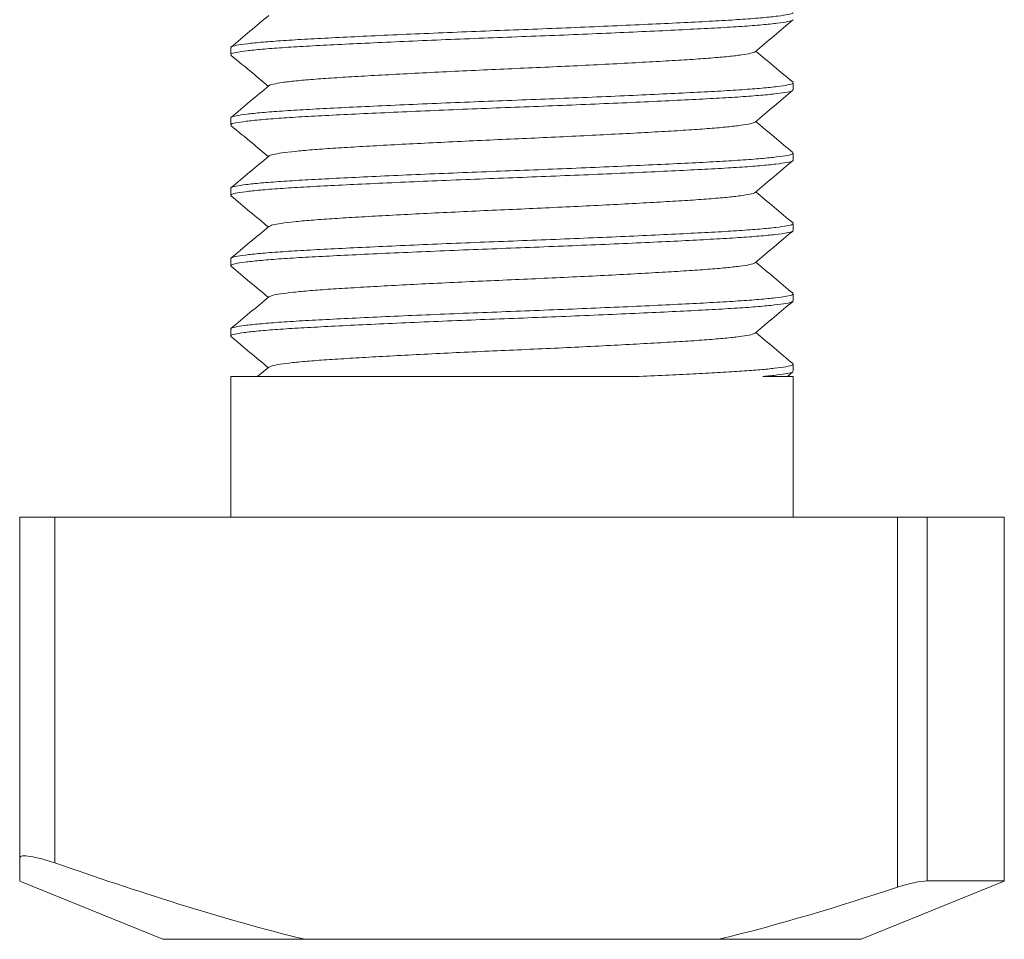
# Model space of a CAD drawing. Header units: millimetres. Extents: x 0 to 210, y 0 to 297.
# Tile 2 of 8: x 61 to 89, y 114 to 140. Entities that reach past the tile are written whole.
import ezdxf

# ---------------------------------------------------------------- set-up
doc = ezdxf.new("R2010")
doc.units = ezdxf.units.MM

msp = doc.modelspace()

# ---------------------------------------------------------------- linework, layer by layer
at = {"color": 7, "linetype": 'Continuous', "lineweight": 15}
for p, q in [((67.128, 139.352), (67.128, 139.152)), ((83.128, 138.152), (83.128, 138.352)), ((67.128, 137.352), (67.128, 137.152)), ((83.128, 136.152), (83.128, 136.352)), ((67.128, 135.352), (67.128, 135.151)), ((83.128, 134.151), (83.128, 134.352)), ((67.128, 133.351), (67.128, 133.151)), ((83.128, 132.151), (83.128, 132.351)), ((67.128, 131.351), (67.128, 131.151)), ((68.217, 130.268), (67.904, 130.007)), ((83.128, 130.151), (83.128, 130.351)), ((67.128, 130.002), (67.128, 126.002)), ((67.128, 130.002), (78.746, 130.002)), ((82.263, 130.002), (83.128, 130.002)), ((82.951, 129.996), (83.119, 130.137)), ((83.128, 126.002), (83.128, 130.002)), ((61.128, 116.329), (61.128, 126.002)), ((61.128, 126.002), (62.128, 126.002)), ((62.128, 126.002), (62.128, 116.171)), ((62.128, 126.002), (75.128, 126.002)), ((75.128, 126.002), (86.088, 126.002)), ((86.088, 115.481), (86.088, 126.002)), ((86.088, 126.002), (86.931, 126.002)), ((86.931, 126.002), (86.931, 115.659)), ((89.128, 126.002), (86.931, 126.002)), ((89.128, 126.002), (89.128, 115.659)), ((61.128, 115.657), (65.196, 114.002)), ((85.06, 114.002), (89.128, 115.657)), ((89.128, 115.659), (86.931, 115.659)), ((65.196, 114.002), (69.242, 114.002)), ((69.242, 114.002), (81.014, 114.002)), ((81.014, 114.002), (85.06, 114.002))]:
    msp.add_line(p, q, dxfattribs=at)
for points, knots in [([(83.11, 140.352), (83.115, 140.346), (83.128, 140.326), (82.996, 140.291), (82.715, 140.246), (82.281, 140.201), (81.716, 140.157), (81.034, 140.114), (80.246, 140.073), (79.358, 140.03), (78.382, 139.985), (77.342, 139.94), (76.269, 139.895), (75.184, 139.854), (74.098, 139.812), (73.023, 139.768), (71.978, 139.723), (70.994, 139.678), (70.097, 139.634), (69.299, 139.593), (68.605, 139.551), (68.027, 139.507), (67.579, 139.461), (67.282, 139.417), (67.135, 139.38), (67.143, 139.359), (67.146, 139.352)], [0, 0, 0, 0, 0.018589, 0.061889, 0.105783, 0.14986, 0.1937, 0.236896, 0.279613, 0.323103, 0.367084, 0.411141, 0.454853, 0.497822, 0.540696, 0.58435, 0.62839, 0.672398, 0.715957, 0.758722, 0.80183, 0.845622, 0.889695, 0.933627, 0.977006, 1, 1, 1, 1]), ([(68.216, 140.268), (68.036, 140.118), (67.677, 139.817), (67.317, 139.516), (67.137, 139.366)], [0, 0, 0, 0, 0.499974, 1, 1, 1, 1]), ([(83.111, 140.137), (83.111, 140.135), (83.115, 140.12), (82.981, 140.089), (82.698, 140.044), (82.255, 139.999), (81.684, 139.954), (80.996, 139.912), (80.202, 139.871), (79.31, 139.827), (78.33, 139.782), (77.288, 139.737), (76.213, 139.693), (75.128, 139.652), (74.043, 139.61), (72.969, 139.566), (71.926, 139.521), (70.946, 139.476), (70.054, 139.432), (69.261, 139.391), (68.573, 139.349), (68.001, 139.304), (67.56, 139.259), (67.271, 139.214), (67.131, 139.179), (67.143, 139.158), (67.146, 139.152)], [0, 0, 0, 0, 0.006139, 0.050128, 0.094698, 0.139433, 0.183905, 0.227703, 0.271082, 0.315258, 0.359911, 0.404619, 0.448957, 0.492519, 0.536081, 0.580419, 0.625127, 0.66978, 0.713956, 0.757335, 0.801132, 0.845605, 0.89034, 0.93491, 0.978899, 1, 1, 1, 1]), ([(82.04, 139.235), (82.22, 139.386), (82.58, 139.686), (82.94, 139.987), (83.12, 140.137)], [0, 0, 0, 0, 0.499973, 1, 1, 1, 1]), ([(82.035, 139.235), (82.035, 139.234), (82.037, 139.219), (81.922, 139.189), (81.678, 139.144), (81.294, 139.099), (80.8, 139.054), (80.205, 139.012), (79.518, 138.971), (78.747, 138.927), (77.899, 138.882), (76.997, 138.837), (76.067, 138.793), (75.128, 138.752), (74.189, 138.71), (73.26, 138.666), (72.358, 138.621), (71.51, 138.576), (70.738, 138.532), (70.052, 138.491), (69.456, 138.449), (68.962, 138.404), (68.579, 138.359), (68.334, 138.315), (68.219, 138.284), (68.221, 138.269), (68.221, 138.268)], [0, 0, 0, 0, 0.003864, 0.048727, 0.094185, 0.13981, 0.185167, 0.229836, 0.274076, 0.319131, 0.364672, 0.41027, 0.45549, 0.499918, 0.544346, 0.589566, 0.635164, 0.680706, 0.72576, 0.770001, 0.814669, 0.860026, 0.905651, 0.951109, 0.995972, 1, 1, 1, 1]), ([(83.12, 138.365), (82.94, 138.516), (82.586, 138.811), (82.233, 139.107), (82.059, 139.252)], [0, 0, 0, 0, 0.509129, 1, 1, 1, 1]), ([(67.137, 139.137), (67.339, 138.968), (67.693, 138.673), (68.046, 138.378), (68.197, 138.252)], [0, 0, 0, 0, 0.5729729, 1, 1, 1, 1]), ([(83.11, 138.352), (83.114, 138.345), (83.125, 138.324), (82.985, 138.289), (82.697, 138.244), (82.255, 138.199), (81.683, 138.154), (80.996, 138.112), (80.202, 138.071), (79.31, 138.027), (78.33, 137.982), (77.288, 137.937), (76.213, 137.893), (75.128, 137.852), (74.043, 137.81), (72.969, 137.766), (71.926, 137.721), (70.946, 137.676), (70.054, 137.632), (69.261, 137.591), (68.573, 137.549), (68.001, 137.504), (67.56, 137.459), (67.271, 137.414), (67.131, 137.379), (67.143, 137.358), (67.146, 137.352)], [0, 0, 0, 0, 0.02079, 0.06413, 0.108044, 0.152119, 0.195936, 0.239088, 0.281827, 0.325352, 0.369347, 0.413396, 0.45708, 0.5, 0.54292, 0.586604, 0.630653, 0.674648, 0.718173, 0.760912, 0.804064, 0.847881, 0.891956, 0.93587, 0.97921, 1, 1, 1, 1]), ([(68.216, 138.268), (68.036, 138.117), (67.676, 137.817), (67.317, 137.516), (67.137, 137.366)], [0, 0, 0, 0, 0.499974, 1, 1, 1, 1]), ([(83.108, 138.137), (83.109, 138.135), (83.11, 138.118), (82.97, 138.086), (82.678, 138.042), (82.229, 137.996), (81.651, 137.952), (80.957, 137.91), (80.159, 137.869), (79.262, 137.825), (78.278, 137.78), (77.233, 137.735), (76.158, 137.691), (75.072, 137.65), (73.988, 137.608), (72.914, 137.564), (71.874, 137.518), (70.898, 137.474), (70.011, 137.43), (69.223, 137.389), (68.541, 137.347), (67.975, 137.302), (67.541, 137.257), (67.261, 137.212), (67.128, 137.177), (67.142, 137.157), (67.146, 137.152)], [0, 0, 0, 0, 0.008074, 0.052115, 0.096718, 0.141464, 0.185925, 0.229691, 0.273109, 0.317333, 0.362013, 0.406726, 0.451047, 0.494576, 0.5382, 0.582581, 0.62731, 0.671962, 0.716117, 0.759486, 0.803342, 0.847851, 0.892602, 0.937166, 0.981127, 1, 1, 1, 1]), ([(82.04, 137.235), (82.219, 137.385), (82.579, 137.686), (82.939, 137.987), (83.119, 138.137)], [0, 0, 0, 0, 0.499974, 1, 1, 1, 1]), ([(82.032, 137.235), (82.032, 137.233), (82.033, 137.217), (81.912, 137.186), (81.661, 137.142), (81.271, 137.096), (80.772, 137.052), (80.172, 137.01), (79.481, 136.969), (78.705, 136.925), (77.853, 136.88), (76.949, 136.835), (76.019, 136.791), (75.08, 136.75), (74.141, 136.708), (73.212, 136.664), (72.313, 136.618), (71.468, 136.574), (70.7, 136.53), (70.019, 136.489), (69.428, 136.447), (68.94, 136.402), (68.562, 136.357), (68.326, 136.312), (68.215, 136.283), (68.218, 136.269), (68.219, 136.268)], [0, 0, 0, 0, 0.005866, 0.050799, 0.096306, 0.141959, 0.187321, 0.231973, 0.276271, 0.321391, 0.366976, 0.412596, 0.457815, 0.502225, 0.546733, 0.592013, 0.637649, 0.683207, 0.728255, 0.772503, 0.817247, 0.862658, 0.908316, 0.953784, 0.998635, 1, 1, 1, 1]), ([(83.119, 136.366), (82.939, 136.516), (82.586, 136.811), (82.233, 137.107), (82.059, 137.252)], [0, 0, 0, 0, 0.509377, 1, 1, 1, 1]), ([(67.137, 137.137), (67.339, 136.968), (67.693, 136.673), (68.046, 136.378), (68.197, 136.252)], [0, 0, 0, 0, 0.572842, 1, 1, 1, 1]), ([(83.106, 136.138), (83.106, 136.134), (83.106, 136.117), (82.959, 136.084), (82.659, 136.039), (82.202, 135.994), (81.618, 135.95), (80.919, 135.908), (80.115, 135.867), (79.214, 135.823), (78.226, 135.778), (77.179, 135.733), (76.102, 135.689), (75.017, 135.647), (73.932, 135.605), (72.86, 135.561), (71.822, 135.516), (70.85, 135.471), (69.968, 135.428), (69.185, 135.387), (68.509, 135.344), (67.95, 135.3), (67.522, 135.255), (67.251, 135.21), (67.125, 135.176), (67.141, 135.157), (67.145, 135.151)], [0, 0, 0, 0, 0.010891, 0.054946, 0.09954, 0.144255, 0.188665, 0.232359, 0.275784, 0.320015, 0.364681, 0.409358, 0.453622, 0.497084, 0.540731, 0.585113, 0.629823, 0.674434, 0.718526, 0.761854, 0.805727, 0.850233, 0.894958, 0.939475, 0.983369, 1, 1, 1, 1]), ([(68.217, 136.268), (68.037, 136.118), (67.677, 135.817), (67.317, 135.516), (67.137, 135.366)], [0, 0, 0, 0, 0.499975, 1, 1, 1, 1]), ([(83.11, 136.352), (83.113, 136.344), (83.122, 136.323), (82.974, 136.286), (82.677, 136.242), (82.229, 136.196), (81.651, 136.152), (80.957, 136.11), (80.159, 136.069), (79.262, 136.025), (78.278, 135.98), (77.233, 135.935), (76.158, 135.891), (75.072, 135.85), (73.988, 135.808), (72.914, 135.764), (71.874, 135.718), (70.898, 135.674), (70.011, 135.63), (69.223, 135.589), (68.541, 135.547), (67.975, 135.502), (67.541, 135.457), (67.261, 135.412), (67.128, 135.377), (67.142, 135.357), (67.146, 135.352)], [0, 0, 0, 0, 0.022994, 0.066373, 0.110305, 0.154378, 0.19817, 0.241278, 0.284043, 0.327602, 0.37161, 0.41565, 0.459304, 0.502178, 0.545147, 0.588859, 0.632916, 0.676897, 0.720387, 0.763104, 0.8063, 0.85014, 0.894217, 0.938111, 0.981411, 1, 1, 1, 1]), ([(82.04, 135.236), (82.22, 135.386), (82.58, 135.687), (82.94, 135.987), (83.12, 136.138)], [0, 0, 0, 0, 0.499975, 1, 1, 1, 1]), ([(83.12, 134.366), (82.94, 134.516), (82.586, 134.811), (82.233, 135.107), (82.059, 135.252)], [0, 0, 0, 0, 0.509251, 1, 1, 1, 1]), ([(67.137, 135.138), (67.317, 134.987), (67.67, 134.692), (68.023, 134.397), (68.197, 134.252)], [0, 0, 0, 0, 0.509179, 1, 1, 1, 1]), ([(82.03, 135.235), (82.03, 135.233), (82.029, 135.216), (81.903, 135.184), (81.644, 135.139), (81.249, 135.094), (80.743, 135.05), (80.138, 135.008), (79.443, 134.967), (78.663, 134.923), (77.808, 134.878), (76.902, 134.833), (75.971, 134.789), (75.032, 134.747), (74.093, 134.705), (73.165, 134.661), (72.268, 134.616), (71.427, 134.571), (70.663, 134.528), (69.986, 134.487), (69.401, 134.444), (68.917, 134.4), (68.551, 134.355), (68.302, 134.31), (68.245, 134.282), (68.217, 134.268)], [0, 0, 0, 0, 0.008773, 0.053706, 0.099191, 0.144798, 0.190094, 0.23466, 0.27895, 0.324064, 0.369621, 0.41519, 0.460337, 0.504665, 0.549183, 0.594451, 0.640053, 0.685555, 0.730526, 0.774718, 0.819465, 0.86486, 0.910478, 0.955884, 1, 1, 1, 1]), ([(83.105, 134.137), (83.104, 134.133), (83.101, 134.115), (82.947, 134.082), (82.639, 134.037), (82.175, 133.992), (81.585, 133.948), (80.88, 133.906), (80.072, 133.864), (79.165, 133.82), (78.173, 133.775), (77.124, 133.73), (76.047, 133.687), (74.961, 133.645), (73.877, 133.603), (72.805, 133.559), (71.771, 133.514), (70.802, 133.469), (69.925, 133.426), (69.148, 133.385), (68.477, 133.342), (67.925, 133.297), (67.504, 133.252), (67.241, 133.208), (67.122, 133.174), (67.14, 133.156), (67.144, 133.151)], [0, 0, 0, 0, 0.0128188, 0.0569246, 0.1015498, 0.1462737, 0.1906702, 0.2343314, 0.2778067, 0.3220845, 0.3667758, 0.4114561, 0.4557017, 0.4991401, 0.5428484, 0.5872718, 0.6320011, 0.6766097, 0.720678, 0.7640084, 0.8079373, 0.8524792, 0.8972184, 0.9417277, 0.985593, 1, 1, 1, 1]), ([(83.111, 134.352), (83.113, 134.343), (83.118, 134.322), (82.962, 134.284), (82.658, 134.239), (82.202, 134.194), (81.618, 134.15), (80.919, 134.108), (80.115, 134.067), (79.214, 134.023), (78.226, 133.978), (77.179, 133.933), (76.102, 133.889), (75.017, 133.847), (73.932, 133.805), (72.86, 133.761), (71.822, 133.716), (70.85, 133.671), (69.968, 133.628), (69.185, 133.587), (68.509, 133.544), (67.95, 133.5), (67.522, 133.455), (67.251, 133.41), (67.125, 133.376), (67.141, 133.357), (67.145, 133.351)], [0, 0, 0, 0, 0.0252009, 0.0686178, 0.1125671, 0.1566353, 0.2004022, 0.2434644, 0.2862608, 0.3298525, 0.3738724, 0.4179031, 0.4615265, 0.5043592, 0.5473751, 0.5911154, 0.6351783, 0.6791439, 0.7225979, 0.7652991, 0.8085372, 0.8523996, 0.8964778, 0.940351, 0.98361, 1, 1, 1, 1]), ([(68.216, 134.268), (68.037, 134.118), (67.677, 133.817), (67.317, 133.516), (67.137, 133.366)], [0, 0, 0, 0, 0.499973, 1, 1, 1, 1]), ([(82.04, 133.235), (82.22, 133.386), (82.58, 133.686), (82.94, 133.987), (83.12, 134.137)], [0, 0, 0, 0, 0.499974, 1, 1, 1, 1]), ([(67.137, 133.137), (67.317, 132.987), (67.67, 132.692), (68.023, 132.396), (68.197, 132.252)], [0, 0, 0, 0, 0.509267, 1, 1, 1, 1]), ([(82.028, 133.235), (82.028, 133.232), (82.025, 133.215), (81.893, 133.182), (81.627, 133.137), (81.225, 133.092), (80.715, 133.048), (80.105, 133.006), (79.405, 132.964), (78.621, 132.92), (77.763, 132.875), (76.855, 132.83), (75.923, 132.787), (74.984, 132.745), (74.046, 132.703), (73.118, 132.659), (72.223, 132.614), (71.385, 132.569), (70.626, 132.526), (69.954, 132.485), (69.374, 132.442), (68.895, 132.397), (68.535, 132.352), (68.296, 132.308), (68.245, 132.281), (68.22, 132.268)], [0, 0, 0, 0, 0.010691, 0.055667, 0.101172, 0.146779, 0.192051, 0.236573, 0.280905, 0.326056, 0.371629, 0.417191, 0.46231, 0.506604, 0.551174, 0.596473, 0.642085, 0.687574, 0.732512, 0.776696, 0.821491, 0.866911, 0.912533, 0.957921, 1, 1, 1, 1]), ([(83.12, 132.366), (82.94, 132.516), (82.586, 132.811), (82.233, 133.107), (82.059, 133.252)], [0, 0, 0, 0, 0.509253, 1, 1, 1, 1]), ([(83.112, 132.351), (83.112, 132.343), (83.114, 132.32), (82.951, 132.282), (82.638, 132.237), (82.175, 132.192), (81.585, 132.148), (80.88, 132.106), (80.072, 132.064), (79.165, 132.02), (78.173, 131.975), (77.124, 131.93), (76.047, 131.887), (74.961, 131.845), (73.877, 131.803), (72.805, 131.759), (71.771, 131.714), (70.802, 131.669), (69.925, 131.626), (69.148, 131.585), (68.477, 131.542), (67.925, 131.497), (67.504, 131.452), (67.241, 131.408), (67.122, 131.374), (67.14, 131.356), (67.144, 131.351)], [0, 0, 0, 0, 0.0274095, 0.0708635, 0.1148291, 0.158892, 0.2026323, 0.2456482, 0.2884809, 0.3321043, 0.376135, 0.4201549, 0.4637465, 0.5065429, 0.5496052, 0.593372, 0.6374402, 0.6813895, 0.7248065, 0.7674964, 0.810776, 0.8546596, 0.8987376, 0.942589, 0.9858059, 1, 1, 1, 1]), ([(68.216, 132.268), (68.036, 132.117), (67.676, 131.817), (67.316, 131.516), (67.136, 131.365)], [0, 0, 0, 0, 0.499975, 1, 1, 1, 1]), ([(83.103, 132.137), (83.102, 132.133), (83.097, 132.114), (82.935, 132.079), (82.618, 132.035), (82.148, 131.99), (81.551, 131.945), (80.841, 131.904), (80.027, 131.862), (79.116, 131.818), (78.12, 131.773), (77.069, 131.728), (75.991, 131.684), (74.905, 131.643), (73.822, 131.601), (72.751, 131.557), (71.719, 131.511), (70.755, 131.467), (69.883, 131.423), (69.111, 131.383), (68.446, 131.34), (67.9, 131.295), (67.487, 131.25), (67.231, 131.205), (67.119, 131.173), (67.138, 131.155), (67.143, 131.151)], [0, 0, 0, 0, 0.015091, 0.059232, 0.103871, 0.148588, 0.192955, 0.236567, 0.280082, 0.32439, 0.36909, 0.413757, 0.457968, 0.501373, 0.545126, 0.589575, 0.634307, 0.678896, 0.722925, 0.766248, 0.810216, 0.854778, 0.899514, 0.943999, 0.987819, 1, 1, 1, 1]), ([(82.04, 131.235), (82.22, 131.386), (82.58, 131.686), (82.94, 131.987), (83.12, 132.137)], [0, 0, 0, 0, 0.499973, 1, 1, 1, 1]), ([(67.137, 131.137), (67.317, 130.987), (67.67, 130.692), (68.024, 130.396), (68.197, 130.252)], [0, 0, 0, 0, 0.509318, 1, 1, 1, 1]), ([(82.027, 131.235), (82.026, 131.231), (82.021, 131.213), (81.883, 131.179), (81.609, 131.135), (81.202, 131.09), (80.686, 131.045), (80.071, 131.004), (79.367, 130.962), (78.578, 130.918), (77.717, 130.873), (76.807, 130.828), (75.875, 130.784), (74.935, 130.743), (73.998, 130.701), (73.071, 130.657), (72.179, 130.611), (71.344, 130.567), (70.59, 130.523), (69.922, 130.483), (69.347, 130.44), (68.873, 130.395), (68.52, 130.35), (68.292, 130.307), (68.245, 130.281), (68.223, 130.268)], [0, 0, 0, 0, 0.013008, 0.058043, 0.103587, 0.149209, 0.194475, 0.23897, 0.283367, 0.328572, 0.374178, 0.41975, 0.464856, 0.50914, 0.553779, 0.599127, 0.644766, 0.690259, 0.735179, 0.779379, 0.824238, 0.869702, 0.915345, 0.960731, 1, 1, 1, 1]), ([(83.12, 130.366), (82.94, 130.516), (82.586, 130.811), (82.233, 131.107), (82.059, 131.252)], [0, 0, 0, 0, 0.509181, 1, 1, 1, 1]), ([(83.113, 130.351), (83.112, 130.342), (83.111, 130.319), (82.938, 130.28), (82.629, 130.236), (82.199, 130.194), (81.682, 130.155), (81.073, 130.116), (80.378, 130.08), (79.607, 130.041), (79.034, 130.015), (78.746, 130.002)], [0, 0, 0, 0, 0.084471, 0.208496, 0.333921, 0.446408, 0.558208, 0.668492, 0.777395, 0.888013, 1, 1, 1, 1]), ([(83.106, 130.137), (83.106, 130.133), (83.102, 130.117), (82.965, 130.086), (82.699, 130.044), (82.409, 130.016), (82.263, 130.002)], [0, 0, 0, 0, 0.083911, 0.386539, 0.692743, 1, 1, 1, 1]), ([(62.128, 116.171), (61.874, 116.259), (61.617, 116.328), (61.24, 116.388), (61.128, 116.377), (61.128, 116.329)], [0, 0, 0, 0, 0.5, 0.5, 1, 1, 1, 1]), ([(61.128, 116.329), (61.128, 116.239), (61.128, 116.06), (61.128, 115.859), (61.128, 115.722), (61.128, 115.66), (61.128, 115.66), (61.128, 115.66)], [0, 0, 0, 0, 0.224828, 0.449643, 0.67585, 0.902048, 1, 1, 1, 1]), ([(69.242, 114.002), (68.033, 114.293), (66.841, 114.637), (64.474, 115.372), (63.299, 115.766), (62.128, 116.171)], [0, 0, 0, 0, 0.5, 0.5, 1, 1, 1, 1]), ([(86.931, 115.659), (86.838, 115.659), (86.709, 115.642), (86.416, 115.58), (86.251, 115.535), (86.088, 115.481)], [0, 0, 0, 0, 0.5, 0.5, 1, 1, 1, 1])]:
    msp.add_open_spline(points, degree=3, knots=knots, dxfattribs=at)
msp.add_open_spline([(86.088, 115.481), (84.416, 114.932), (82.733, 114.416), (81.014, 114.002)], degree=3, dxfattribs=at)

doc.saveas('drawing.dxf')
